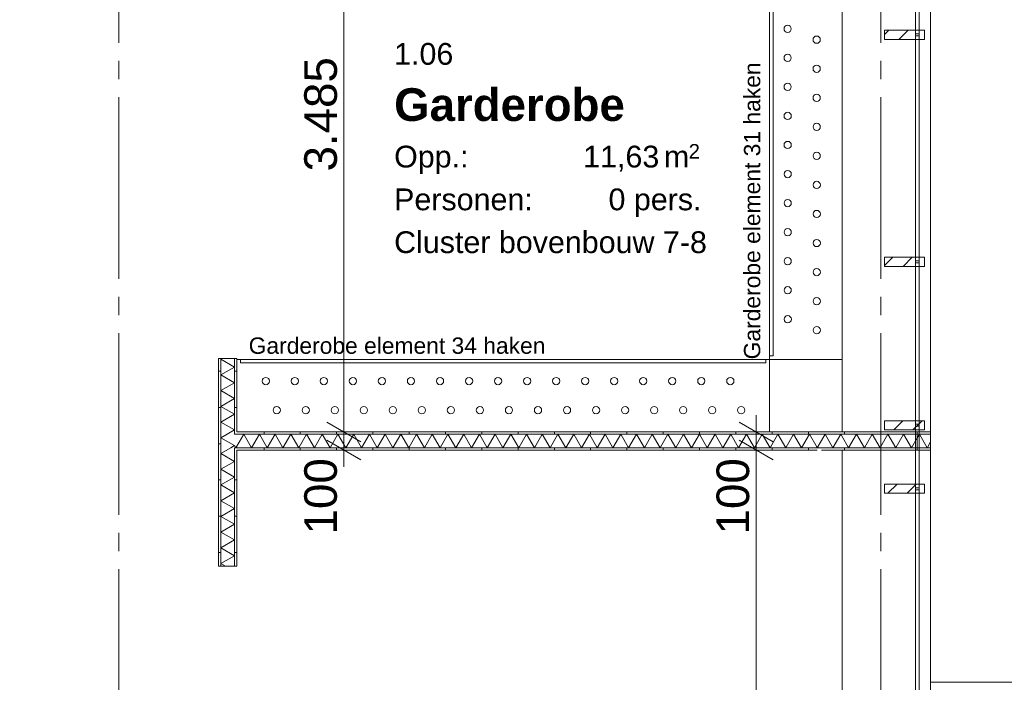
# Model space of a CAD drawing. Header units: millimetres. Extents: x 10 to 584, y 10 to 831.
# Tile 53 of 61: x 319 to 373, y 570 to 607. Entities that reach past the tile are written whole.
import ezdxf
from ezdxf.xclip import XClip

# ---------------------------------------------------------------- set-up
doc = ezdxf.new("R2010")
doc.units = ezdxf.units.MM
doc.header["$MEASUREMENT"] = 0
doc.header["$XCLIPFRAME"] = 0
doc.linetypes.add('B0204', pattern=[13, 10, -1, 1, -1])
doc.linetypes.add('Wipeout_Contour', pattern=[1000, 0, -1000])
for name, color, linetype in [('21 Buitenwanden', 7, 'Continuous'), ('21 Buitenwanden Afdek-arcering', 7, 'Continuous'), ('21 Buitenwanden Laagscheidingslijnen', 7, 'Continuous'), ('21 Vliesgevels', 7, 'Continuous'), ('21 Vliesgevels Doorsnede-arcering', 7, 'Continuous'), ('22 NC Binnenwanden', 7, 'Continuous'), ('22 NC Binnenwanden Doorsnede-arcering', 7, 'Continuous'), ('22 NC Binnenwanden Laagscheidingslijnen', 7, 'Continuous'), ('23 Vloeren', 7, 'Continuous'), ('27 Daken', 7, 'Continuous'), ('45 Plafondafwerking Laagscheidingslijnen', 7, 'Continuous'), ('82 Interieur', 7, 'Continuous'), ('82 Interieur Afdek-arcering', 7, 'Continuous'), ('A Stramien', 7, 'Continuous'), ('Maatvoering 1_ 50_100', 7, 'Continuous'), ('Z Ruimtefuncties', 7, 'Continuous')]:
    doc.layers.add(name, color=color, linetype=linetype)
doc.styles.add('GENERATED_STYLE_1', font='txt')
doc.styles.add('GENERATED_STYLE_3', font='txt')
pattern_1 = [(270, (78, 259.1879), (2, 0), [])]
pattern_2 = [(180, (78, 259.1879), (0, 2), [])]
pattern_3 = [(45, (78, 259.188), (-1.59099, 1.59099), []), (45, (77.4696, 259.7182), (-1.59099, 1.59099), [])]

# ---------------------------------------------------------------- blocks, each defined once
blk = doc.blocks.new('*X237')
at = {"layer": '22 NC Binnenwanden Doorsnede-arcering', "color": 7, "linetype": 'Continuous', "lineweight": 0}
blk.add_line((368.74, 583.286), (368.56, 582.974), dxfattribs=at)
blk = doc.blocks.new('*X238')
at = {"layer": '22 NC Binnenwanden Doorsnede-arcering', "color": 7, "linetype": 'Continuous', "lineweight": 0}
for p, q in [((368.118, 583.709), (368, 583.504)), ((368.118, 583.709), (368.551, 582.959)), ((368.56, 582.974), (368.551, 582.959))]:
    blk.add_line(p, q, dxfattribs=at)
blk = doc.blocks.new('*X239')
at = {"layer": '22 NC Binnenwanden Doorsnede-arcering', "color": 7, "linetype": 'Continuous', "lineweight": 0}
for p, q in [((366.386, 583.709), (366, 583.04)), ((366.386, 583.709), (366.819, 582.959)), ((367.252, 583.709), (366.819, 582.959)), ((367.252, 583.709), (367.685, 582.959)), ((368, 583.504), (367.685, 582.959))]:
    blk.add_line(p, q, dxfattribs=at)
blk = doc.blocks.new('*X240')
at = {"layer": '22 NC Binnenwanden Doorsnede-arcering', "color": 7, "linetype": 'Continuous', "lineweight": 0}
for p, q in [((363.86, 583.585), (364.221, 582.959)), ((364.654, 583.709), (364.221, 582.959)), ((364.654, 583.709), (365.087, 582.959)), ((365.52, 583.709), (365.087, 582.959)), ((365.52, 583.709), (365.953, 582.959)), ((366, 583.04), (365.953, 582.959))]:
    blk.add_line(p, q, dxfattribs=at)
blk = doc.blocks.new('*X241')
at = {"layer": '22 NC Binnenwanden Doorsnede-arcering', "color": 7, "linetype": 'Continuous', "lineweight": 0}
for p in [(330.375, 583.083), (330.5, 583.052)]:
    blk.add_line(p, (330.446, 582.959), dxfattribs=at)
blk = doc.blocks.new('*X242')
at = {"layer": '22 NC Binnenwanden Doorsnede-arcering', "color": 7, "linetype": 'Continuous', "lineweight": 0}
for p in [(362.727, 583.371), (362.477, 582.981)]:
    blk.add_line(p, (362.489, 582.959), dxfattribs=at)
blk = doc.blocks.new('*X243')
at = {"layer": '22 NC Binnenwanden Doorsnede-arcering', "color": 7, "linetype": 'Continuous', "lineweight": 0}
for p, q in [((362.922, 583.709), (362.727, 583.371)), ((362.922, 583.709), (363.355, 582.959)), ((363.788, 583.709), (363.355, 582.959)), ((363.788, 583.709), (363.86, 583.585))]:
    blk.add_line(p, q, dxfattribs=at)
blk = doc.blocks.new('*X244')
at = {"layer": '22 NC Binnenwanden Doorsnede-arcering', "color": 7, "linetype": 'Continuous', "lineweight": 0}
for p, q in [((330.879, 583.709), (330.5, 583.052)), ((330.879, 583.709), (331.312, 582.959)), ((331.745, 583.709), (331.312, 582.959)), ((331.745, 583.709), (332.178, 582.959)), ((332.611, 583.709), (332.178, 582.959)), ((332.611, 583.709), (333.044, 582.959)), ((333.477, 583.709), (333.044, 582.959)), ((333.477, 583.709), (333.91, 582.959)), ((334.343, 583.709), (333.91, 582.959)), ((334.343, 583.709), (334.777, 582.959)), ((335.21, 583.709), (334.777, 582.959)), ((335.21, 583.709), (335.643, 582.959)), ((336.076, 583.709), (335.643, 582.959)), ((336.076, 583.709), (336.509, 582.959)), ((336.942, 583.709), (336.509, 582.959)), ((336.942, 583.709), (337.375, 582.959)), ((337.808, 583.709), (337.375, 582.959)), ((337.808, 583.709), (338.241, 582.959)), ((338.674, 583.709), (338.241, 582.959)), ((338.674, 583.709), (339.107, 582.959)), ((339.54, 583.709), (339.107, 582.959)), ((339.54, 583.709), (339.973, 582.959)), ((340.406, 583.709), (339.973, 582.959)), ((340.406, 583.709), (340.839, 582.959)), ((341.272, 583.709), (340.839, 582.959)), ((341.272, 583.709), (341.705, 582.959)), ((342.138, 583.709), (341.705, 582.959)), ((342.138, 583.709), (342.571, 582.959)), ((343.004, 583.709), (342.571, 582.959)), ((343.004, 583.709), (343.437, 582.959)), ((343.87, 583.709), (343.437, 582.959)), ((343.87, 583.709), (344.303, 582.959)), ((344.736, 583.709), (344.303, 582.959)), ((344.736, 583.709), (345.169, 582.959)), ((345.602, 583.709), (345.169, 582.959)), ((345.602, 583.709), (346.035, 582.959)), ((346.468, 583.709), (346.035, 582.959)), ((346.468, 583.709), (346.901, 582.959)), ((347.334, 583.709), (346.901, 582.959)), ((347.334, 583.709), (347.767, 582.959)), ((348.2, 583.709), (347.767, 582.959)), ((348.2, 583.709), (348.633, 582.959)), ((349.066, 583.709), (348.633, 582.959)), ((349.066, 583.709), (349.499, 582.959)), ((349.932, 583.709), (349.499, 582.959)), ((349.932, 583.709), (350.365, 582.959)), ((350.798, 583.709), (350.365, 582.959)), ((350.798, 583.709), (351.231, 582.959)), ((351.664, 583.709), (351.231, 582.959)), ((351.664, 583.709), (352.097, 582.959)), ((352.53, 583.709), (352.097, 582.959)), ((352.53, 583.709), (352.963, 582.959)), ((353.396, 583.709), (352.963, 582.959)), ((353.396, 583.709), (353.829, 582.959)), ((354.262, 583.709), (353.829, 582.959)), ((354.262, 583.709), (354.695, 582.959)), ((355.128, 583.709), (354.695, 582.959)), ((355.128, 583.709), (355.561, 582.959)), ((355.994, 583.709), (355.561, 582.959)), ((355.994, 583.709), (356.427, 582.959)), ((356.86, 583.709), (356.427, 582.959)), ((356.86, 583.709), (357.293, 582.959)), ((357.726, 583.709), (357.293, 582.959)), ((357.726, 583.709), (358.159, 582.959)), ((358.592, 583.709), (358.159, 582.959)), ((358.592, 583.709), (359.025, 582.959)), ((359.458, 583.709), (359.025, 582.959)), ((359.458, 583.709), (359.891, 582.959)), ((360.324, 583.709), (359.891, 582.959)), ((360.324, 583.709), (360.757, 582.959)), ((361.19, 583.709), (360.757, 582.959)), ((361.19, 583.709), (361.623, 582.959)), ((362.056, 583.709), (361.623, 582.959)), ((362.056, 583.709), (362.477, 582.981))]:
    blk.add_line(p, q, dxfattribs=at)
blk = doc.blocks.new('*X281')
at = {"layer": '22 NC Binnenwanden Doorsnede-arcering', "color": 7, "linetype": 'Continuous', "lineweight": 0}
for p, q in [((330.163, 582.959), (329.625, 582.648)), ((330.375, 582.215), (329.625, 582.648)), ((330.375, 582.215), (329.625, 581.782)), ((330.375, 581.349), (329.625, 581.782)), ((330.375, 581.349), (329.625, 580.916)), ((330.375, 580.483), (329.625, 580.916)), ((330.375, 580.483), (329.625, 580.05)), ((330.375, 579.617), (329.625, 580.05)), ((330.375, 579.617), (329.625, 579.184)), ((330.375, 578.751), (329.625, 579.184)), ((330.375, 578.751), (329.625, 578.318)), ((330.375, 577.885), (329.625, 578.318)), ((330.375, 577.885), (329.625, 577.452)), ((330.375, 577.019), (329.625, 577.452)), ((330.375, 577.019), (329.625, 576.586)), ((329.882, 576.438), (329.625, 576.586))]:
    blk.add_line(p, q, dxfattribs=at)
blk = doc.blocks.new('*X282')
at = {"layer": '22 NC Binnenwanden Doorsnede-arcering', "color": 7, "linetype": 'Continuous', "lineweight": 0}
for p, q in [((329.962, 583.709), (329.625, 583.514)), ((330.375, 583.081), (329.625, 583.514)), ((330.375, 583.081), (330.163, 582.959))]:
    blk.add_line(p, q, dxfattribs=at)
blk = doc.blocks.new('*X283')
at = {"layer": '22 NC Binnenwanden Doorsnede-arcering', "color": 7, "linetype": 'Continuous', "lineweight": 0}
for p, q in [((329.682, 587.878), (329.625, 587.845)), ((330.375, 587.412), (329.625, 587.845)), ((330.375, 587.412), (329.625, 586.979)), ((330.375, 586.545), (329.625, 586.979)), ((330.375, 586.545), (329.625, 586.112)), ((330.375, 585.679), (329.625, 586.112)), ((330.375, 585.679), (329.625, 585.246)), ((330.375, 584.813), (329.625, 585.246)), ((330.375, 584.813), (329.625, 584.38)), ((330.375, 583.947), (329.625, 584.38)), ((330.375, 583.947), (329.962, 583.709))]:
    blk.add_line(p, q, dxfattribs=at)
blk = doc.blocks.new('Drawing_2_2', base_point=(78, 259.188))
at = {"layer": '22 NC Binnenwanden Doorsnede-arcering', "linetype": 'Continuous', "lineweight": 0, "true_color": 0x000000}
h = blk.add_hatch(dxfattribs=at)
h.set_pattern_fill('930_Lijnen_vert_200_0002', color=18, style=0, pattern_type=2)
h.set_pattern_definition(pattern_2)
h.paths.add_polyline_path([(329.625, 576.438), (329.625, 587.878), (329.5, 587.878), (329.5, 576.438)])
h = blk.add_hatch(dxfattribs=at)
h.set_pattern_fill('930_Lijnen_vert_200_0002', color=18, style=0, pattern_type=2)
h.set_pattern_definition(pattern_2)
h.paths.add_polyline_path([(330.5, 583.834), (330.5, 587.878), (330.375, 587.878), (330.375, 583.834)])
h = blk.add_hatch(dxfattribs=at)
h.set_pattern_fill('930_Lijnen_vert_200_0002', color=18, style=0, pattern_type=2)
h.set_pattern_definition(pattern_2)
h.paths.add_polyline_path([(330.375, 583.834), (330.375, 583.709), (330.5, 583.709), (330.5, 583.834)])
h = blk.add_hatch(dxfattribs=at)
h.set_pattern_fill('930_Lijnen_vert_200_0002', color=18, style=0, pattern_type=2)
h.set_pattern_definition(pattern_1)
h.paths.add_polyline_path([(362.477, 583.834), (330.5, 583.834), (330.5, 583.709), (362.477, 583.709)])
h = blk.add_hatch(dxfattribs=at)
h.set_pattern_fill('930_Lijnen_vert_200_0002', color=18, style=0, pattern_type=2)
h.set_pattern_definition(pattern_1)
h.paths.add_polyline_path([(362.477, 583.834), (362.477, 583.709), (362.727, 583.709), (362.727, 583.834)])
h = blk.add_hatch(dxfattribs=at)
h.set_pattern_fill('930_Lijnen_vert_200_0002', color=18, style=0, pattern_type=2)
h.set_pattern_definition(pattern_2)
h.paths.add_polyline_path([(330.375, 582.959), (330.375, 582.834), (330.5, 582.834), (330.5, 582.959)])
h = blk.add_hatch(dxfattribs=at)
h.set_pattern_fill('930_Lijnen_vert_200_0002', color=18, style=0, pattern_type=2)
h.set_pattern_definition(pattern_2)
h.paths.add_polyline_path([(330.375, 582.834), (330.375, 576.438), (330.5, 576.438), (330.5, 582.834)])
h = blk.add_hatch(dxfattribs=at)
h.set_pattern_fill('930_Lijnen_vert_200_0002', color=18, style=0, pattern_type=2)
h.set_pattern_definition(pattern_1)
h.paths.add_polyline_path([(362.477, 582.959), (330.5, 582.959), (330.5, 582.834), (362.477, 582.834)])
h = blk.add_hatch(dxfattribs=at)
h.set_pattern_fill('930_Lijnen_vert_200_0002', color=18, style=0, pattern_type=2)
h.set_pattern_definition(pattern_1)
h.paths.add_polyline_path([(362.477, 582.959), (362.477, 582.834), (362.727, 582.834), (362.727, 582.959)])
at = {"layer": '22 NC Binnenwanden', "color": 1, "linetype": 'Continuous', "lineweight": 0, "flags": 128}
for points in [[(330.5, 587.878), (329.5, 587.878)], [(329.5, 587.878), (329.5, 576.438)], [(330.5, 583.834), (330.5, 587.878)], [(362.477, 583.834), (330.5, 583.834)], [(330.5, 582.834), (362.477, 582.834)], [(330.5, 576.438), (330.5, 582.834)], [(329.5, 576.438), (330.5, 576.438)]]:
    blk.add_lwpolyline(points, dxfattribs=at)
at = {"layer": '22 NC Binnenwanden Laagscheidingslijnen', "color": 9, "linetype": 'Continuous', "lineweight": 0}
for p, q in [((329.625, 576.438), (329.625, 587.878)), ((330.375, 583.709), (330.375, 587.878)), ((330.5, 583.709), (330.375, 583.709)), ((330.5, 583.709), (330.375, 583.709)), ((362.477, 583.709), (330.5, 583.709)), ((330.375, 582.959), (330.5, 582.959)), ((330.375, 582.959), (330.5, 582.959)), ((330.375, 576.438), (330.375, 582.959)), ((362.477, 582.959), (330.5, 582.959))]:
    blk.add_line(p, q, dxfattribs=at)
at = {"layer": '23 Vloeren', "color": 1, "linetype": 'Continuous', "lineweight": 0, "flags": 128}
blk.add_lwpolyline([(78, 439.188), (78, 259.188), (372, 259.188), (372, 439.188), (365.5, 439.188), (365.5, 505.188), (366, 505.188), (366, 654.438), (370, 654.438), (370, 763.188), (78, 763.188), (78, 475.188), (96, 475.188), (96, 439.188)], close=True, dxfattribs=at)
at = {"layer": '27 Daken', "color": 1, "linetype": 'Continuous', "lineweight": 0, "flags": 128}
for points in [[(366, 570.048), (510, 570.048), (510, 757.188), (370, 757.188), (370, 654.438), (366, 654.438)], [(368, 654.438), (368, 570.048), (507.859, 570.048), (507.859, 754.188), (373.24, 754.188), (373.24, 654.438)]]:
    blk.add_lwpolyline(points, close=True, dxfattribs=at)
at = {"layer": '45 Plafondafwerking Laagscheidingslijnen', "color": 9, "linetype": 'Continuous', "lineweight": 0}
for p, q in [((362.477, 583.709), (362.727, 583.709)), ((362.477, 582.959), (362.727, 582.959))]:
    blk.add_line(p, q, dxfattribs=at)
at = {"layer": '82 Interieur', "color": 9, "linetype": 'Continuous', "lineweight": 0, "flags": 128}
blk.add_lwpolyline([(359.86, 587.834), (359.86, 583.834), (363.86, 583.834), (363.86, 587.834)], close=True, dxfattribs=at)
at = {"layer": '82 Interieur', "color": 94, "linetype": 'Continuous', "lineweight": 0}
for centre in [(360.859, 606.04), (362.459, 605.44), (360.859, 604.44), (362.459, 603.84), (360.859, 602.84), (362.459, 602.24), (360.86, 601.24), (362.46, 600.64), (360.86, 599.64), (362.46, 599.04), (360.861, 598.04), (362.461, 597.44), (360.861, 596.44), (362.461, 595.84), (360.861, 594.84), (362.462, 594.24), (360.862, 593.24), (362.462, 592.64), (360.862, 591.64), (362.462, 591.04), (360.863, 590.04), (362.463, 589.44), (332.1, 586.638), (333.7, 586.638), (335.3, 586.638), (336.9, 586.638), (338.5, 586.638), (340.1, 586.638), (341.7, 586.638), (343.3, 586.638), (344.9, 586.638), (346.5, 586.638), (348.1, 586.638), (349.7, 586.638), (351.3, 586.638), (352.9, 586.638), (354.5, 586.638), (356.1, 586.638), (357.7, 586.638), (332.7, 585.038), (334.3, 585.038), (335.9, 585.038), (337.5, 585.038), (339.1, 585.038), (340.7, 585.038), (342.3, 585.038), (343.9, 585.038), (345.5, 585.038), (347.1, 585.038), (348.7, 585.038), (350.3, 585.038), (351.9, 585.038), (353.5, 585.038), (355.1, 585.038), (356.7, 585.038), (358.3, 585.038)]:
    blk.add_circle(centre, 0.2, dxfattribs=at)
at = {"layer": 'A Stramien', "color": 9, "linetype": 'B0204', "lineweight": 0}
blk.add_line((324, 784.271), (324, 233.204), dxfattribs=at)
at = {"layer": 'Maatvoering 1_ 50_100', "color": 1, "linetype": 'Continuous', "lineweight": 0}
for p, q in [((359.122, 583.834), (359.122, 584.751)), ((335.465, 584.375), (337.34, 583.293)), ((358.185, 584.375), (360.06, 583.293)), ((337.808, 583.834), (334.996, 583.834)), ((335.465, 583.375), (337.34, 582.293)), ((336.402, 582.834), (336.402, 583.834)), ((360.529, 583.834), (357.716, 583.834)), ((360.06, 582.293), (358.185, 583.375)), ((359.122, 582.834), (359.122, 583.834)), ((337.808, 582.834), (334.996, 582.834)), ((336.402, 581.917), (336.402, 582.834)), ((360.529, 582.834), (357.716, 582.834)), ((359.122, 403.542), (359.122, 582.834))]:
    blk.add_line(p, q, dxfattribs=at)
at = {"layer": '21 Buitenwanden', "color": 4, "linetype": 'Continuous', "lineweight": 0}
for name in ['*X283', '*X282', '*X244', '*X242', '*X281', '*X241']:
    blk.add_blockref(name, (0, 0), dxfattribs=at)
at = {"layer": '82 Interieur', "color": 2, "linetype": 'Continuous', "lineweight": 0, "insert": (331.155, 588.127), "char_height": 0.9, "attachment_point": 7, "style": 'GENERATED_STYLE_1'}
blk.add_mtext('\\A1;{\\pql;\\fArial|b0|i0|c0|p38;Garderobe element 3\\fArial|b0|i0|c0|p38;4\\fArial|b0|i0|c0|p38; haken}', dxfattribs=at)
at = {"layer": 'Maatvoering 1_ 50_100', "color": 2, "linetype": 'Continuous', "lineweight": 0, "char_height": 1.8, "attachment_point": 7, "rotation": 90, "style": 'GENERATED_STYLE_1'}
for s, insert, width in [('\\A1;{\\pql;\\fArial|b0|i0|c0|p38;3.485}', (336.042, 598.184), 6.15497), ('\\A1;{\\pql;\\fArial|b0|i0|c0|p38;100}', (336.042, 578.194), 4.09784), ('\\A1;{\\pql;\\fArial|b0|i0|c0|p38;100}', (358.762, 578.194), 4.09784)]:
    blk.add_mtext(s, dxfattribs=dict(at, insert=insert, width=width))
at = {"layer": 'Z Ruimtefuncties', "color": 2, "linetype": 'Continuous', "lineweight": 0, "attachment_point": 1}
for s, insert, char_height, style in [('\\A1;{\\pql;\\pt0;\\fArial|b0|i0|c0|p38;1.06}', (339.171, 605.258), 1.2, 'GENERATED_STYLE_1'), ('\\A1;{\\pql;\\pt0;\\fArial|b1|i0|c0|p38;Garderobe}', (339.171, 602.764), 1.8, 'GENERATED_STYLE_3'), ('\\A1;{\\pql;\\fArial|b0|i0|c0|p38;2}', (355.405, 599.692), 0.8, 'GENERATED_STYLE_1'), ('\\A1;{\\pql;\\pt0;\\fArial|b0|i0|c0|p38;Opp.: }', (339.171, 599.601), 1.2, 'GENERATED_STYLE_1'), ('\\A1;{\\pql;\\fArial|b0|i0|c0|p38;11,63}', (349.59, 599.601), 1.2, 'GENERATED_STYLE_1'), ('\\A1;{\\pql;\\fArial|b0|i0|c0|p38; m}', (353.572, 599.601), 1.2, 'GENERATED_STYLE_1'), ('\\A1;{\\pql;\\pt0;\\fArial|b0|i0|c0|p38;Personen: }', (339.171, 597.244), 1.2, 'GENERATED_STYLE_1'), ('\\A1;{\\pql;\\pt0;\\fArial|b0|i0|c0|p38;0 pers.}', (350.987, 597.244), 1.2, 'GENERATED_STYLE_1'), ('\\A1;{\\pql;\\pt0;\\fArial|b0|i0|c0|p38;Cluster bovenbouw 7-8}', (339.171, 594.886), 1.2, 'GENERATED_STYLE_1')]:
    blk.add_mtext(s, dxfattribs=dict(at, insert=insert, char_height=char_height, style=style))
at = {"color": 254, "linetype": 'Wipeout_Contour', "lineweight": 0, "ltscale": 2820.070389}
blk.add_wipeout([(368.74, 583.834), (368.74, 617.956), (368.56, 617.956), (368.56, 583.834)], dxfattribs=at).dxf.layer = '21 Buitenwanden Afdek-arcering'
at = {"color": 254, "linetype": 'Wipeout_Contour', "lineweight": 0, "ltscale": 2616.738059}
blk.add_wipeout([(368.56, 582.834), (368.56, 496.955), (368.74, 496.955), (368.74, 582.834)], dxfattribs=at).dxf.layer = '21 Buitenwanden Afdek-arcering'
at = {"color": 254, "linetype": 'Wipeout_Contour', "lineweight": 0, "ltscale": 2803.216944}
blk.add_wipeout([(359.86, 614.488), (359.86, 588.034), (360.06, 588.034), (360.06, 614.488)], dxfattribs=at).dxf.layer = '82 Interieur Afdek-arcering'
at = {"layer": '82 Interieur', "color": 2, "linetype": 'Continuous', "lineweight": 0, "flags": 128}
for points in [[(359.86, 614.488), (359.86, 588.034)], [(360.06, 588.034), (360.06, 614.488)], [(359.86, 588.034), (360.06, 588.034)]]:
    blk.add_lwpolyline(points, dxfattribs=at)
at = {"color": 254, "linetype": 'Wipeout_Contour', "lineweight": 0, "ltscale": 2819.296372}
blk.add_wipeout([(368.56, 583.834), (368.56, 617.956), (368, 617.956), (368, 583.834)], dxfattribs=at).dxf.layer = '21 Buitenwanden Afdek-arcering'
at = {"color": 254, "linetype": 'Wipeout_Contour', "lineweight": 0, "ltscale": 2615.901768}
blk.add_wipeout([(368, 582.834), (368, 496.955), (368.56, 496.955), (368.56, 582.834)], dxfattribs=at).dxf.layer = '21 Buitenwanden Afdek-arcering'
at = {"layer": '22 NC Binnenwanden Doorsnede-arcering', "linetype": 'Continuous', "lineweight": 0, "true_color": 0x000000}
h = blk.add_hatch(dxfattribs=at)
h.set_pattern_fill('930_Lijnen_vert_200_0002', color=18, style=0, pattern_type=2)
h.set_pattern_definition(pattern_1)
h.paths.add_polyline_path([(368.56, 583.834), (368.56, 583.709), (368.74, 583.709), (368.74, 583.834)])
h = blk.add_hatch(dxfattribs=at)
h.set_pattern_fill('930_Lijnen_vert_200_0002', color=18, style=0, pattern_type=2)
h.set_pattern_definition(pattern_1)
h.paths.add_polyline_path([(368.56, 582.959), (368.56, 582.834), (368.74, 582.834), (368.74, 582.959)])
at = {"layer": '21 Buitenwanden', "color": 1, "linetype": 'Continuous', "lineweight": 0}
for p, q in [((368.74, 583.834), (368.56, 583.834)), ((368.74, 583.834), (368.56, 583.834)), ((368.56, 582.834), (368.74, 582.834)), ((368.56, 582.834), (368.74, 582.834))]:
    blk.add_line(p, q, dxfattribs=at)
at = {"layer": '21 Buitenwanden', "color": 2, "linetype": 'Continuous', "lineweight": 0}
for p, q in [((368.74, 583.709), (368.74, 583.834)), ((368.74, 582.959), (368.74, 583.709)), ((368.74, 582.834), (368.74, 582.959))]:
    blk.add_line(p, q, dxfattribs=at)
at = {"layer": '21 Buitenwanden', "color": 2, "linetype": 'Continuous', "lineweight": 0, "flags": 128}
blk.add_lwpolyline([(368.74, 496.955), (368.74, 617.956)], dxfattribs=at)
at = {"layer": '21 Buitenwanden Laagscheidingslijnen', "color": 9, "linetype": 'Continuous', "lineweight": 0}
for p, q in [((368.74, 583.709), (368.56, 583.709)), ((368.56, 582.959), (368.74, 582.959))]:
    blk.add_line(p, q, dxfattribs=at)
at = {"layer": '21 Vliesgevels', "color": 1, "linetype": 'Continuous', "lineweight": 0}
for p, q in [((368.4, 605.956), (368.4, 605.456)), ((368.4, 593.456), (368.4, 592.956)), ((368.4, 584.456), (368.4, 583.956)), ((368.4, 580.956), (368.4, 580.456))]:
    blk.add_line(p, q, dxfattribs=at)
at = {"layer": '21 Buitenwanden', "color": 4, "linetype": 'Continuous', "lineweight": 0}
blk.add_blockref('*X237', (0, 0), dxfattribs=at)
at = {"color": 254, "linetype": 'Wipeout_Contour', "lineweight": 0, "ltscale": 2816.624376}
blk.add_wipeout([(368, 583.834), (368, 617.956), (366, 617.956), (366, 583.834)], dxfattribs=at).dxf.layer = '21 Buitenwanden Afdek-arcering'
at = {"color": 254, "linetype": 'Wipeout_Contour', "lineweight": 0, "ltscale": 2613.014379}
blk.add_wipeout([(366, 582.834), (366, 496.955), (368, 496.955), (368, 582.834)], dxfattribs=at).dxf.layer = '21 Buitenwanden Afdek-arcering'
at = {"color": 254, "linetype": 'Wipeout_Contour', "lineweight": 0, "ltscale": 2803.216944}
blk.add_wipeout([(359.86, 614.488), (359.86, 588.034), (360.06, 588.034), (360.06, 614.488)], dxfattribs=at).dxf.layer = '82 Interieur Afdek-arcering'
at = {"layer": '22 NC Binnenwanden Doorsnede-arcering', "linetype": 'Continuous', "lineweight": 0, "true_color": 0x000000}
h = blk.add_hatch(dxfattribs=at)
h.set_pattern_fill('930_Lijnen_vert_200_0002', color=18, style=0, pattern_type=2)
h.set_pattern_definition(pattern_1)
h.paths.add_polyline_path([(368, 583.834), (368, 583.709), (368.56, 583.709), (368.56, 583.834)])
h = blk.add_hatch(dxfattribs=at)
h.set_pattern_fill('930_Lijnen_vert_200_0002', color=18, style=0, pattern_type=2)
h.set_pattern_definition(pattern_1)
h.paths.add_polyline_path([(368, 582.959), (368, 582.834), (368.56, 582.834), (368.56, 582.959)])
at = {"layer": '21 Buitenwanden', "color": 1, "linetype": 'Continuous', "lineweight": 0}
for p, q in [((368.56, 583.834), (368, 583.834)), ((368.56, 583.834), (368, 583.834)), ((368, 582.834), (368.56, 582.834)), ((368, 582.834), (368.56, 582.834))]:
    blk.add_line(p, q, dxfattribs=at)
at = {"layer": '21 Buitenwanden Laagscheidingslijnen', "color": 9, "linetype": 'Continuous', "lineweight": 0}
for p, q in [((368.56, 583.709), (368, 583.709)), ((368, 582.959), (368.56, 582.959))]:
    blk.add_line(p, q, dxfattribs=at)
at = {"layer": '21 Vliesgevels', "color": 1, "linetype": 'Continuous', "lineweight": 0, "flags": 128}
for points in [[(368.1, 618.256), (367.9, 618.256), (367.9, 605.656), (368.1, 605.656)], [(368.1, 605.756), (367.9, 605.756), (367.9, 593.156), (368.1, 593.156)], [(368.1, 593.256), (367.9, 593.256), (367.9, 584.156), (368.1, 584.156)], [(368.1, 584.256), (367.9, 584.256), (367.9, 580.656), (368.1, 580.656)], [(368.1, 580.756), (367.9, 580.756), (367.9, 568.156), (368.1, 568.156)]]:
    blk.add_lwpolyline(points, close=True, dxfattribs=at)
at = {"layer": '82 Interieur', "color": 2, "linetype": 'Continuous', "lineweight": 0, "flags": 128}
for points in [[(359.86, 614.488), (359.86, 588.034)], [(360.06, 588.034), (360.06, 614.488)], [(359.86, 588.034), (360.06, 588.034)]]:
    blk.add_lwpolyline(points, dxfattribs=at)
at = {"layer": '21 Buitenwanden', "color": 4, "linetype": 'Continuous', "lineweight": 0}
blk.add_blockref('*X238', (0, 0), dxfattribs=at)
at = {"color": 254, "linetype": 'Wipeout_Contour', "lineweight": 0, "ltscale": 2812.31622}
blk.add_wipeout([(366, 583.834), (366, 617.956), (363.86, 617.956), (363.86, 583.834)], dxfattribs=at).dxf.layer = '21 Buitenwanden Afdek-arcering'
at = {"color": 254, "linetype": 'Wipeout_Contour', "lineweight": 0, "ltscale": 2608.358181}
blk.add_wipeout([(363.86, 582.834), (363.86, 496.955), (366, 496.955), (366, 582.834)], dxfattribs=at).dxf.layer = '21 Buitenwanden Afdek-arcering'
at = {"layer": '21 Vliesgevels Doorsnede-arcering', "linetype": 'Continuous', "lineweight": 0, "true_color": 0x000000}
h = blk.add_hatch(dxfattribs=at)
h.set_pattern_fill('515_Staal_0002', color=18, style=0, pattern_type=2)
h.set_pattern_definition(pattern_3)
h.paths.add_polyline_path([(366.2, 605.956), (366.2, 605.456), (368.4, 605.456), (368.4, 605.956)])
h = blk.add_hatch(dxfattribs=at)
h.set_pattern_fill('515_Staal_0002', color=18, style=0, pattern_type=2)
h.set_pattern_definition(pattern_3)
h.paths.add_polyline_path([(366.2, 593.456), (366.2, 592.956), (368.4, 592.956), (368.4, 593.456)])
h = blk.add_hatch(dxfattribs=at)
h.set_pattern_fill('515_Staal_0002', color=18, style=0, pattern_type=2)
h.set_pattern_definition(pattern_3)
h.paths.add_polyline_path([(366.2, 584.456), (366.2, 583.956), (368.4, 583.956), (368.4, 584.456)])
h = blk.add_hatch(dxfattribs=at)
h.set_pattern_fill('515_Staal_0002', color=18, style=0, pattern_type=2)
h.set_pattern_definition(pattern_3)
h.paths.add_polyline_path([(366.2, 580.956), (366.2, 580.456), (368.4, 580.456), (368.4, 580.956)])
at = {"layer": '22 NC Binnenwanden Doorsnede-arcering', "linetype": 'Continuous', "lineweight": 0, "true_color": 0x000000}
h = blk.add_hatch(dxfattribs=at)
h.set_pattern_fill('930_Lijnen_vert_200_0002', color=18, style=0, pattern_type=2)
h.set_pattern_definition(pattern_1)
h.paths.add_polyline_path([(363.86, 583.834), (362.727, 583.834), (362.727, 583.709), (363.86, 583.709)])
h = blk.add_hatch(dxfattribs=at)
h.set_pattern_fill('930_Lijnen_vert_200_0002', color=18, style=0, pattern_type=2)
h.set_pattern_definition(pattern_1)
h.paths.add_polyline_path([(363.86, 583.834), (363.86, 583.709), (366, 583.709), (366, 583.834)])
h = blk.add_hatch(dxfattribs=at)
h.set_pattern_fill('930_Lijnen_vert_200_0002', color=18, style=0, pattern_type=2)
h.set_pattern_definition(pattern_1)
h.paths.add_polyline_path([(366, 583.834), (366, 583.709), (368, 583.709), (368, 583.834)])
h = blk.add_hatch(dxfattribs=at)
h.set_pattern_fill('930_Lijnen_vert_200_0002', color=18, style=0, pattern_type=2)
h.set_pattern_definition(pattern_1)
h.paths.add_polyline_path([(363.86, 582.959), (362.727, 582.959), (362.727, 582.834), (363.86, 582.834)])
h = blk.add_hatch(dxfattribs=at)
h.set_pattern_fill('930_Lijnen_vert_200_0002', color=18, style=0, pattern_type=2)
h.set_pattern_definition(pattern_1)
h.paths.add_polyline_path([(363.86, 582.959), (363.86, 582.834), (366, 582.834), (366, 582.959)])
h = blk.add_hatch(dxfattribs=at)
h.set_pattern_fill('930_Lijnen_vert_200_0002', color=18, style=0, pattern_type=2)
h.set_pattern_definition(pattern_1)
h.paths.add_polyline_path([(366, 582.959), (366, 582.834), (368, 582.834), (368, 582.959)])
at = {"layer": '21 Buitenwanden', "color": 1, "linetype": 'Continuous', "lineweight": 0}
for p, q in [((366, 583.834), (363.86, 583.834)), ((366, 583.834), (363.86, 583.834)), ((368, 583.834), (366, 583.834)), ((368, 583.834), (366, 583.834)), ((363.86, 582.834), (366, 582.834)), ((363.86, 582.834), (366, 582.834)), ((366, 582.834), (368, 582.834)), ((366, 582.834), (368, 582.834))]:
    blk.add_line(p, q, dxfattribs=at)
at = {"layer": '21 Buitenwanden', "color": 2, "linetype": 'Continuous', "lineweight": 0, "flags": 128}
for points in [[(363.86, 617.956), (363.86, 583.834)], [(363.86, 582.834), (363.86, 496.955)]]:
    blk.add_lwpolyline(points, dxfattribs=at)
at = {"layer": '21 Buitenwanden Laagscheidingslijnen', "color": 9, "linetype": 'Continuous', "lineweight": 0}
for p, q in [((366, 583.709), (363.86, 583.709)), ((368, 583.709), (366, 583.709)), ((363.86, 582.959), (366, 582.959)), ((366, 582.959), (368, 582.959))]:
    blk.add_line(p, q, dxfattribs=at)
at = {"layer": '21 Vliesgevels', "color": 1, "linetype": 'Continuous', "lineweight": 0}
for p, q in [((366.2, 605.956), (366.2, 605.456)), ((368.4, 605.956), (366.2, 605.956)), ((368.4, 605.456), (366.2, 605.456)), ((366.2, 593.456), (366.2, 592.956)), ((368.4, 593.456), (366.2, 593.456)), ((368.4, 592.956), (366.2, 592.956)), ((366.2, 584.456), (366.2, 583.956)), ((368.4, 584.456), (366.2, 584.456)), ((368.4, 583.956), (366.2, 583.956)), ((366.2, 580.956), (366.2, 580.456)), ((368.4, 580.956), (366.2, 580.956)), ((368.4, 580.456), (366.2, 580.456))]:
    blk.add_line(p, q, dxfattribs=at)
at = {"layer": '22 NC Binnenwanden', "color": 1, "linetype": 'Continuous', "lineweight": 0, "flags": 128}
for points in [[(363.86, 583.834), (362.727, 583.834)], [(362.727, 582.834), (363.86, 582.834)]]:
    blk.add_lwpolyline(points, dxfattribs=at)
at = {"layer": '22 NC Binnenwanden Laagscheidingslijnen', "color": 9, "linetype": 'Continuous', "lineweight": 0}
for p, q in [((363.86, 583.709), (362.727, 583.709)), ((363.86, 582.959), (362.727, 582.959))]:
    blk.add_line(p, q, dxfattribs=at)
at = {"layer": 'A Stramien', "color": 9, "linetype": 'B0204', "lineweight": 0}
blk.add_line((366, 784.271), (366, 233.204), dxfattribs=at)
at = {"layer": '21 Buitenwanden', "color": 4, "linetype": 'Continuous', "lineweight": 0}
for name in ['*X243', '*X240', '*X239']:
    blk.add_blockref(name, (0, 0), dxfattribs=at)
at = {"color": 254, "linetype": 'Wipeout_Contour', "lineweight": 0, "ltscale": 2726.845765}
blk.add_wipeout([(359.66, 587.834), (330.7, 587.834), (330.7, 587.634), (359.66, 587.634)], dxfattribs=at).dxf.layer = '82 Interieur Afdek-arcering'
at = {"layer": '82 Interieur', "color": 2, "linetype": 'Continuous', "lineweight": 0, "flags": 128}
for points in [[(359.66, 587.834), (330.7, 587.834)], [(330.7, 587.834), (330.7, 587.634)], [(359.66, 587.634), (359.66, 587.834)], [(330.7, 587.634), (359.66, 587.634)]]:
    blk.add_lwpolyline(points, dxfattribs=at)
at = {"color": 254, "linetype": 'Wipeout_Contour', "lineweight": 0, "ltscale": 2726.845765}
blk.add_wipeout([(359.66, 587.834), (330.7, 587.834), (330.7, 587.634), (359.66, 587.634)], dxfattribs=at).dxf.layer = '82 Interieur Afdek-arcering'
at = {"layer": '82 Interieur', "color": 1, "linetype": 'Continuous', "lineweight": 0, "flags": 128}
for points in [[(359.86, 614.688), (359.86, 587.834), (363.86, 587.834), (363.86, 614.688)], [(359.86, 587.834), (330.5, 587.834), (330.5, 583.834), (359.86, 583.834)]]:
    blk.add_lwpolyline(points, close=True, dxfattribs=at)
at = {"layer": '82 Interieur', "color": 2, "linetype": 'Continuous', "lineweight": 0, "flags": 128}
for points in [[(359.66, 587.834), (330.7, 587.834)], [(330.7, 587.834), (330.7, 587.634)], [(359.66, 587.634), (359.66, 587.834)], [(330.7, 587.634), (359.66, 587.634)]]:
    blk.add_lwpolyline(points, dxfattribs=at)
at = {"layer": 'Maatvoering 1_ 50_100', "color": 1, "linetype": 'Continuous', "lineweight": 0}
blk.add_line((336.402, 583.834), (336.402, 618.688), dxfattribs=at)
at = {"layer": '82 Interieur', "color": 2, "linetype": 'Continuous', "lineweight": 0, "insert": (359.363, 587.834), "char_height": 0.9, "attachment_point": 7, "rotation": 90, "style": 'GENERATED_STYLE_1'}
blk.add_mtext('\\A1;{\\pql;\\pt13.75;\\fArial|b0|i0|c0|p38;Garderobe element 3\\fArial|b0|i0|c0|p38;1\\fArial|b0|i0|c0|p38; haken}', dxfattribs=at)

msp = doc.modelspace()

# ---------------------------------------------------------------- block references
at = {"color": 4, "linetype": 'Continuous', "lineweight": 0}
ref = msp.add_blockref('Drawing_2_2', (78, 259.188), dxfattribs=at)
XClip(ref).set_block_clipping_path([(30, 141.736842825), (586.5626696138, 807.8168177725)])

doc.saveas('drawing.dxf')
